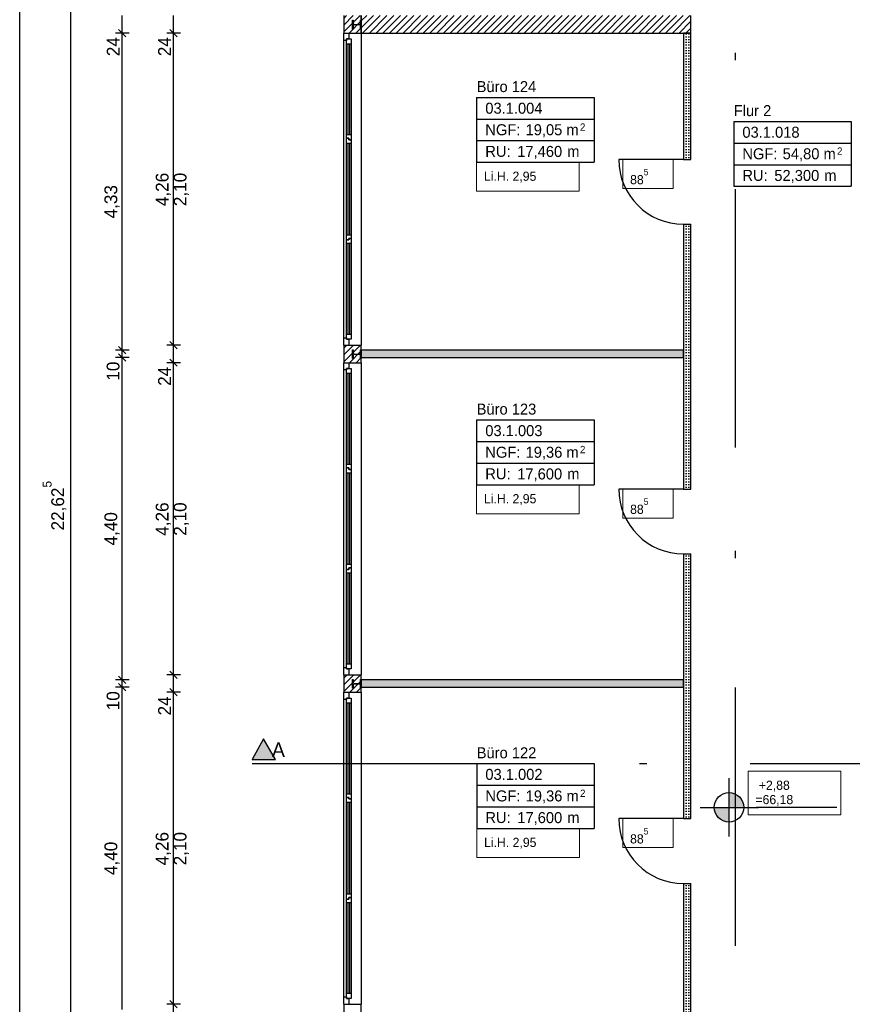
# Model space of a CAD drawing. Extents: x -28.8 to 46.3, y -5 to 85.1.
# Tile 2 of 26: x -4.3 to 7.1, y 4.9 to 18.3. Entities that reach past the tile are written whole.
import ezdxf

# ---------------------------------------------------------------- set-up
doc = ezdxf.new("R2010")
doc.units = 0
doc.header["$MEASUREMENT"] = 0
doc.linetypes.add('Strichpunktlinie', pattern=[0.006703, 0.003528, -0.001764, 0, -0.001411])
doc.linetypes.add('Wipeout_Contour', pattern=[1, 0, -1])
for name, color, linetype in [('1._OG_2_0', 7, 'Continuous'), ('1._OG_2_P_BM_AUSSEN', 7, 'Continuous'), ('1._OG_2_P_ZE_BILD', 7, 'Continuous'), ('1._OG_2_P_ZE_SYMBOL', 7, 'Continuous'), ('1._OG_2_P_ZE_TEXT', 7, 'Continuous'), ('1._OG_2_R_NT_INNENWAND', 7, 'Continuous'), ('1._OG_2_R_NT_STAHL', 7, 'Continuous'), ('1._OG_2_R_TR_AUSSENWAND', 7, 'Continuous'), ('1._OG_2_R_TR_INNENWAND', 7, 'Continuous'), ('1._OG_2_Räume', 7, 'Continuous')]:
    doc.layers.add(name, color=color, linetype=linetype)
doc.styles.add('ERSTELLTER_STIL_1', font='txt')
doc.styles.add('ERSTELLTER_STIL_2', font='txt')
pattern_1 = [(45, (0, 0), (-0.04596194, 0.04596194), [])]
pattern_2 = [(0, (0, 0), (0, 0.0375), [0, -0.0375])]

msp = doc.modelspace()

# ---------------------------------------------------------------- hatches: boundary and pattern name
at = {"layer": '1._OG_2_P_ZE_BILD', "linetype": 'Continuous', "lineweight": 18, "ltscale": 1000}
msp.add_hatch(color=9, dxfattribs=at).paths.add_polyline_path([(-1.127, 8.207), (-0.805, 8.207), (-0.969, 8.49)], flags=0)
at = {"layer": '1._OG_2_P_ZE_SYMBOL', "linetype": 'Continuous', "ltscale": 1000}
for points in [[(5.385, 7.755), (5.385, 7.554), (5.586, 7.554, 0.414214)], [(5.385, 7.353), (5.385, 7.554), (5.184, 7.554, 0.414214)]]:
    msp.add_hatch(color=256, dxfattribs=at).paths.add_polyline_path(points, flags=0)
at = {"layer": '1._OG_2_R_NT_INNENWAND', "linetype": 'Continuous', "ltscale": 1000}
h = msp.add_hatch(dxfattribs=at)
h.set_pattern_fill('Gips_0002', color=256, style=0, pattern_type=2)
h.set_pattern_definition(pattern_2)
h.paths.add_polyline_path([(4.865, 18.125), (4.765, 18.125), (4.765, 16.4), (4.865, 16.4)], flags=0)
h = msp.add_hatch(dxfattribs=at)
h.set_pattern_fill('Gips_0002', color=256, style=0, pattern_type=2)
h.set_pattern_definition(pattern_2)
h.paths.add_polyline_path([(4.765, 11.9), (4.865, 11.9), (4.865, 15.515), (4.765, 15.515)], flags=0)
h = msp.add_hatch(dxfattribs=at)
h.set_pattern_fill('Gips_0002', color=256, style=0, pattern_type=2)
h.set_pattern_definition(pattern_2)
h.paths.add_polyline_path([(0.365, 13.695), (4.765, 13.695), (4.765, 13.795), (0.365, 13.795)], flags=0)
h = msp.add_hatch(dxfattribs=at)
h.set_pattern_fill('Gips_0002', color=256, style=0, pattern_type=2)
h.set_pattern_definition(pattern_2)
h.paths.add_polyline_path([(4.765, 7.4), (4.865, 7.4), (4.865, 11.015), (4.765, 11.015)], flags=0)
h = msp.add_hatch(dxfattribs=at)
h.set_pattern_fill('Gips_0002', color=256, style=0, pattern_type=2)
h.set_pattern_definition(pattern_2)
h.paths.add_polyline_path([(0.365, 9.195), (4.765, 9.195), (4.765, 9.295), (0.365, 9.295)], flags=0)
h = msp.add_hatch(dxfattribs=at)
h.set_pattern_fill('Gips_0002', color=256, style=0, pattern_type=2)
h.set_pattern_definition(pattern_2)
h.paths.add_polyline_path([(4.765, 2.975), (4.865, 2.975), (4.865, 6.515), (4.765, 6.515)], flags=0)
at = {"layer": '1._OG_2_R_TR_AUSSENWAND', "linetype": 'Continuous', "ltscale": 1000}
h = msp.add_hatch(dxfattribs=at)
h.set_pattern_fill('MW_Kalksandstein_0002', color=256, style=0, pattern_type=2)
h.set_pattern_definition(pattern_1)
h.paths.add_polyline_path([(0.125, 18.125), (0.195, 18.125), (0.365, 18.125), (0.365, 18.365), (0.195, 18.365), (0.125, 18.365)], flags=0)
h = msp.add_hatch(dxfattribs=at)
h.set_pattern_fill('MW_Kalksandstein_0002', color=256, style=0, pattern_type=2)
h.set_pattern_definition(pattern_1)
h.paths.add_polyline_path([(0.125, 13.625), (0.195, 13.625), (0.365, 13.625), (0.365, 13.865), (0.195, 13.865), (0.125, 13.865)], flags=0)
h = msp.add_hatch(dxfattribs=at)
h.set_pattern_fill('MW_Kalksandstein_0002', color=256, style=0, pattern_type=2)
h.set_pattern_definition(pattern_1)
h.paths.add_polyline_path([(0.125, 9.125), (0.195, 9.125), (0.365, 9.125), (0.365, 9.365), (0.195, 9.365), (0.125, 9.365)], flags=0)
at = {"layer": '1._OG_2_R_TR_INNENWAND', "linetype": 'Continuous', "ltscale": 1000}
h = msp.add_hatch(dxfattribs=at)
h.set_pattern_fill('MW_Kalksandstein_0002', color=256, style=0, pattern_type=2)
h.set_pattern_definition(pattern_1)
h.paths.add_polyline_path([(0.365, 18.125), (4.865, 18.125), (4.865, 18.365), (0.365, 18.365)], flags=0)

# ---------------------------------------------------------------- linework, layer by layer
at = {"layer": '1._OG_2_0', "linetype": 'Continuous', "ltscale": 1000}
for p, q in [((0.125, 18.125), (0.195, 18.125)), ((0.195, 18.125), (0.365, 18.125)), ((4.765, 16.4), (4.865, 16.4)), ((4.765, 15.515), (4.865, 15.515)), ((0.125, 13.865), (0.195, 13.865)), ((0.195, 13.865), (0.365, 13.865)), ((0.125, 13.625), (0.195, 13.625)), ((0.195, 13.625), (0.365, 13.625)), ((4.765, 11.9), (4.865, 11.9)), ((4.765, 11.015), (4.865, 11.015)), ((0.125, 9.365), (0.195, 9.365)), ((0.195, 9.365), (0.365, 9.365)), ((0.125, 9.125), (0.195, 9.125)), ((0.195, 9.125), (0.365, 9.125)), ((4.765, 7.4), (4.865, 7.4)), ((4.765, 6.515), (4.865, 6.515)), ((0.125, 4.865), (0.195, 4.865)), ((0.195, 4.865), (0.365, 4.865))]:
    msp.add_line(p, q, dxfattribs=at)
at = {"layer": '1._OG_2_P_BM_AUSSEN', "linetype": 'Continuous', "ltscale": 1000}
for p, q in [((-4.299, 0), (-4.299, 41.865)), ((-3.599, 0.365), (-3.599, 22.99)), ((-2.899, 18.125), (-2.899, 18.365)), ((-2.199, 18.125), (-2.199, 18.365)), ((-2.949, 18.175), (-2.849, 18.075)), ((-2.249, 18.175), (-2.149, 18.075)), ((-2.805, 18.125), (-2.992, 18.125)), ((-2.899, 13.795), (-2.899, 18.125)), ((-2.105, 18.125), (-2.292, 18.125)), ((-2.199, 13.865), (-2.199, 18.125)), ((-2.105, 13.865), (-2.292, 13.865)), ((-2.249, 13.915), (-2.149, 13.815)), ((-2.199, 13.625), (-2.199, 13.865)), ((-2.805, 13.795), (-2.992, 13.795)), ((-2.949, 13.845), (-2.849, 13.745)), ((-2.949, 13.745), (-2.849, 13.645)), ((-2.899, 13.695), (-2.899, 13.795)), ((-2.805, 13.695), (-2.992, 13.695)), ((-2.899, 9.295), (-2.899, 13.695)), ((-2.105, 13.625), (-2.292, 13.625)), ((-2.249, 13.675), (-2.149, 13.575)), ((-2.199, 9.365), (-2.199, 13.625)), ((-2.249, 9.415), (-2.149, 9.315)), ((-2.805, 9.295), (-2.992, 9.295)), ((-2.949, 9.345), (-2.849, 9.245)), ((-2.899, 9.195), (-2.899, 9.295)), ((-2.105, 9.365), (-2.292, 9.365)), ((-2.199, 9.125), (-2.199, 9.365)), ((-2.805, 9.195), (-2.992, 9.195)), ((-2.949, 9.245), (-2.849, 9.145)), ((-2.899, 4.795), (-2.899, 9.195)), ((-2.249, 9.175), (-2.149, 9.075)), ((-2.105, 9.125), (-2.292, 9.125)), ((-2.199, 4.865), (-2.199, 9.125)), ((-2.105, 4.865), (-2.292, 4.865)), ((-2.249, 4.915), (-2.149, 4.815)), ((-2.199, 4.625), (-2.199, 4.865))]:
    msp.add_line(p, q, dxfattribs=at)
at = {"layer": '1._OG_2_P_ZE_BILD', "linetype": 'Strichpunktlinie', "ltscale": 1000}
msp.add_line((5.475, -1.141), (5.475, 45.062), dxfattribs=at)
at = {"layer": '1._OG_2_P_ZE_BILD', "color": 255, "linetype": 'Continuous', "lineweight": 18, "ltscale": 1000}
for p, q in [((-0.969, 8.49), (-1.127, 8.207)), ((-0.805, 8.207), (-0.969, 8.49)), ((-1.127, 8.207), (-0.805, 8.207))]:
    msp.add_line(p, q, dxfattribs=at)
at = {"layer": '1._OG_2_P_ZE_BILD', "linetype": 'Continuous', "ltscale": 1000}
for p, q in [((-0.969, 8.49), (-1.127, 8.207)), ((-0.805, 8.207), (-0.969, 8.49)), ((-1.127, 8.207), (-0.805, 8.207))]:
    msp.add_line(p, q, dxfattribs=at)
at = {"layer": '1._OG_2_P_ZE_SYMBOL', "linetype": 'Continuous', "ltscale": 1000}
for p, q in [((5.385, 7.953), (5.385, 7.157)), ((4.991, 7.554), (5.79, 7.554)), ((5.76, 7.555), (6.857, 7.555))]:
    msp.add_line(p, q, dxfattribs=at)
at = {"layer": '1._OG_2_P_ZE_SYMBOL', "color": 255, "linetype": 'Continuous', "lineweight": 18, "ltscale": 1000}
for p, q in [((6.914, 8.047), (5.646, 8.047)), ((5.646, 8.047), (5.646, 7.454)), ((6.914, 7.454), (6.914, 8.047)), ((5.385, 7.755), (5.385, 7.554)), ((5.385, 7.554), (5.184, 7.554)), ((5.385, 7.554), (5.586, 7.554)), ((5.385, 7.353), (5.385, 7.554)), ((5.646, 7.454), (6.914, 7.454))]:
    msp.add_line(p, q, dxfattribs=at)
at = {"layer": '1._OG_2_P_ZE_SYMBOL', "linetype": 'Continuous', "ltscale": 1000}
msp.add_circle((5.385, 7.554), 0.201, dxfattribs=at)
at = {"layer": '1._OG_2_P_ZE_SYMBOL', "color": 255, "linetype": 'Continuous', "lineweight": 18, "ltscale": 1000}
for start, end in [(0, 90), (180, 270)]:
    msp.add_arc((5.385, 7.554), 0.201, start, end, dxfattribs=at)
at = {"layer": '1._OG_2_P_ZE_TEXT', "color": 255, "linetype": 'Continuous', "lineweight": 18, "ltscale": 1000}
for p, q in [((4.625, 16.4), (3.935, 16.4)), ((3.935, 16.4), (3.935, 16.004)), ((4.625, 16.004), (4.625, 16.4)), ((3.341, 16.362), (1.94, 16.362)), ((1.94, 16.362), (1.94, 15.965)), ((3.341, 15.965), (3.341, 16.362)), ((3.935, 16.004), (4.625, 16.004)), ((1.94, 15.965), (3.341, 15.965)), ((3.341, 11.959), (1.94, 11.959)), ((1.94, 11.959), (1.94, 11.563)), ((3.341, 11.563), (3.341, 11.959)), ((4.625, 11.9), (3.935, 11.9)), ((3.935, 11.9), (3.935, 11.504)), ((4.625, 11.504), (4.625, 11.9)), ((1.94, 11.563), (3.341, 11.563)), ((3.935, 11.504), (4.625, 11.504)), ((4.625, 7.4), (3.935, 7.4)), ((3.935, 7.4), (3.935, 7.004)), ((4.625, 7.004), (4.625, 7.4)), ((3.342, 7.267), (1.941, 7.267)), ((1.941, 7.267), (1.941, 6.87)), ((3.342, 6.87), (3.342, 7.267)), ((3.935, 7.004), (4.625, 7.004)), ((1.941, 6.87), (3.342, 6.87))]:
    msp.add_line(p, q, dxfattribs=at)
at = {"layer": '1._OG_2_R_NT_INNENWAND', "linetype": 'Continuous', "ltscale": 1000}
for p, q in [((4.865, 18.125), (4.765, 18.125)), ((4.765, 18.125), (4.765, 16.4)), ((4.865, 16.4), (4.865, 18.125)), ((4.765, 16.4), (3.88, 16.4)), ((4.765, 15.515), (4.765, 11.9)), ((4.865, 11.9), (4.865, 15.515)), ((4.765, 13.795), (0.365, 13.795)), ((0.365, 13.795), (0.365, 13.695)), ((4.765, 13.695), (4.765, 13.795)), ((0.365, 13.695), (4.765, 13.695)), ((4.765, 11.9), (3.88, 11.9)), ((4.765, 11.015), (4.765, 7.4)), ((4.865, 7.4), (4.865, 11.015)), ((4.765, 9.295), (0.365, 9.295)), ((0.365, 9.295), (0.365, 9.195)), ((4.765, 9.195), (4.765, 9.295)), ((0.365, 9.195), (4.765, 9.195)), ((4.765, 7.4), (3.88, 7.4)), ((4.765, 6.515), (4.765, 2.975)), ((4.865, 2.975), (4.865, 6.515))]:
    msp.add_line(p, q, dxfattribs=at)
for centre in [(4.765, 16.4), (4.765, 11.9), (4.765, 7.4)]:
    msp.add_arc(centre, 0.885, 180, 270, dxfattribs=at)
at = {"layer": '1._OG_2_R_NT_STAHL', "linetype": 'Continuous', "ltscale": 1000}
for p, q in [((0.245, 18.3), (0.256, 18.3)), ((0.256, 18.3), (0.256, 18.25)), ((0.354, 18.25), (0.354, 18.3)), ((0.354, 18.3), (0.365, 18.3)), ((0.365, 18.3), (0.365, 18.18)), ((0.263, 18.243), (0.348, 18.243)), ((0.348, 18.237), (0.263, 18.237)), ((0.354, 18.18), (0.354, 18.23)), ((0.365, 18.18), (0.354, 18.18)), ((0.263, 13.743), (0.348, 13.743)), ((0.348, 13.737), (0.263, 13.737)), ((0.354, 13.75), (0.354, 13.8)), ((0.354, 13.8), (0.365, 13.8)), ((0.354, 13.68), (0.354, 13.73)), ((0.365, 13.8), (0.365, 13.68)), ((0.365, 13.68), (0.354, 13.68)), ((0.354, 9.25), (0.354, 9.3)), ((0.354, 9.3), (0.365, 9.3)), ((0.365, 9.3), (0.365, 9.18)), ((0.263, 9.243), (0.348, 9.243)), ((0.348, 9.237), (0.263, 9.237)), ((0.354, 9.18), (0.354, 9.23)), ((0.365, 9.18), (0.354, 9.18))]:
    msp.add_line(p, q, dxfattribs=at)
for centre, start, end in [((0.263, 18.25), 180, 270), ((0.263, 18.23), 90, 180), ((0.348, 18.25), 270, 0), ((0.348, 18.23), 0, 90), ((0.263, 13.75), 180, 270), ((0.263, 13.73), 90, 180), ((0.348, 13.75), 270, 0), ((0.348, 13.73), 0, 90), ((0.263, 9.25), 180, 270), ((0.263, 9.23), 90, 180), ((0.348, 9.25), 270, 0), ((0.348, 9.23), 0, 90)]:
    msp.add_arc(centre, 0.0065, start, end, dxfattribs=at)
at = {"layer": '1._OG_2_R_TR_AUSSENWAND', "linetype": 'Continuous', "ltscale": 1000}
for p, q in [((0.125, 18.365), (0.125, 18.125)), ((0.365, 18.125), (0.365, 18.365)), ((0.125, 18.125), (0.125, 13.865)), ((0.365, 18.125), (0.365, 13.865)), ((0.125, 13.865), (0.125, 13.625)), ((0.365, 13.625), (0.365, 13.865)), ((0.125, 13.625), (0.125, 9.365)), ((0.365, 13.625), (0.365, 9.365)), ((0.125, 9.365), (0.125, 9.125)), ((0.365, 9.125), (0.365, 9.365)), ((0.125, 9.125), (0.125, 4.865)), ((0.365, 9.125), (0.365, 4.865)), ((0.125, 4.865), (0.125, 4.625)), ((0.365, 4.625), (0.365, 4.865))]:
    msp.add_line(p, q, dxfattribs=at)
at = {"layer": '1._OG_2_R_TR_INNENWAND', "linetype": 'Continuous', "ltscale": 1000}
for p, q in [((0.365, 18.365), (0.365, 18.125)), ((4.865, 18.125), (4.865, 18.365)), ((0.365, 18.125), (4.865, 18.125))]:
    msp.add_line(p, q, dxfattribs=at)
at = {"layer": '1._OG_2_Räume', "linetype": 'Continuous', "ltscale": 1000}
for p, q in [((1.94, 17.245), (1.94, 16.362)), ((1.94, 17.245), (3.544, 17.245)), ((3.544, 17.245), (3.544, 16.362)), ((1.94, 16.951), (3.544, 16.951)), ((5.45, 16.917), (5.45, 16.033)), ((5.45, 16.917), (7.053, 16.917)), ((7.053, 16.917), (7.053, 16.033)), ((1.94, 16.656), (3.544, 16.656)), ((5.45, 16.623), (7.053, 16.623)), ((1.94, 16.362), (3.544, 16.362)), ((5.45, 16.328), (7.053, 16.328)), ((5.45, 16.033), (7.053, 16.033)), ((1.94, 12.843), (1.94, 11.959)), ((1.94, 12.843), (3.544, 12.843)), ((3.544, 12.843), (3.544, 11.959)), ((1.94, 12.548), (3.544, 12.548)), ((1.94, 12.254), (3.544, 12.254)), ((1.94, 11.959), (3.544, 11.959)), ((1.941, 8.151), (1.941, 7.267)), ((1.941, 8.151), (3.545, 8.151)), ((3.545, 8.151), (3.545, 7.267)), ((1.941, 7.856), (3.545, 7.856)), ((1.941, 7.561), (3.545, 7.561)), ((1.941, 7.267), (3.545, 7.267))]:
    msp.add_line(p, q, dxfattribs=at)

# ---------------------------------------------------------------- texts
at = {"layer": '1._OG_2_P_BM_AUSSEN', "linetype": 'Continuous', "char_height": 0.175, "attachment_point": 7, "rotation": 90, "style": 'ERSTELLTER_STIL_2'}
for s, insert in [('{24}', (-2.934, 17.809)), ('{24}', (-2.234, 17.809)), ('{4,26}', (-2.234, 15.762)), ('{2,10}', (-1.989, 15.762)), ('{4,33}', (-2.934, 15.594)), ('{10}', (-2.934, 13.379)), ('{24}', (-2.234, 13.309)), ('{22,62\\A1{\\H0.7x;\\S5^  ;}}', (-3.66, 11.334)), ('{4,26}', (-2.234, 11.262)), ('{2,10}', (-1.989, 11.262)), ('{4,40}', (-2.934, 11.129)), ('{10}', (-2.934, 8.879)), ('{24}', (-2.234, 8.809)), ('{4,26}', (-2.234, 6.762)), ('{2,10}', (-1.989, 6.762)), ('{4,40}', (-2.934, 6.629))]:
    msp.add_mtext(s, dxfattribs=dict(at, insert=insert))
at = {"layer": '1._OG_2_P_ZE_BILD', "linetype": 'Continuous', "insert": (-0.855, 8.44), "char_height": 0.2, "attachment_point": 1, "style": 'ERSTELLTER_STIL_1'}
msp.add_mtext('{A}', dxfattribs=at)
at = {"layer": '1._OG_2_P_ZE_SYMBOL', "linetype": 'Continuous', "insert": (5.746, 7.918), "char_height": 0.125, "width": 1.06853, "attachment_point": 1, "line_spacing_factor": 0.93709, "style": 'ERSTELLTER_STIL_1'}
msp.add_mtext('{ +2,88\\P=66,18}', dxfattribs=at)
at = {"layer": '1._OG_2_P_ZE_TEXT', "linetype": 'Continuous', "char_height": 0.125, "attachment_point": 1, "style": 'ERSTELLTER_STIL_2'}
for s, insert in [('{88\\A1{\\H0.7x;\\S5^  ;}}', (4.035, 16.271)), ('{Li.H. 2,95}', (2.04, 16.233)), ('{Li.H. 2,95}', (2.04, 11.83)), ('{88\\A1{\\H0.7x;\\S5^  ;}}', (4.035, 11.771)), ('{88\\A1{\\H0.7x;\\S5^  ;}}', (4.035, 7.271)), ('{Li.H. 2,95}', (2.041, 7.138))]:
    msp.add_mtext(s, dxfattribs=dict(at, insert=insert))
at = {"layer": '1._OG_2_Räume', "linetype": 'Continuous'}
for s, insert, char_height, attachment_point, style in [('{Büro 124}', (1.94, 17.469), 0.15, 1, 'ERSTELLTER_STIL_1'), ('{03.1.004 }', (2.058, 17.174), 0.15, 1, 'ERSTELLTER_STIL_2'), ('{Flur 2}', (5.45, 17.141), 0.15, 1, 'ERSTELLTER_STIL_1'), ('{NGF: }', (2.058, 16.88), 0.15, 1, 'ERSTELLTER_STIL_2'), ('{19,05 m}', (2.608, 16.88), 0.15, 1, 'ERSTELLTER_STIL_2'), ('{2}', (3.35, 16.891), 0.1, 1, 'ERSTELLTER_STIL_2'), ('{03.1.018 }', (5.568, 16.846), 0.15, 1, 'ERSTELLTER_STIL_2'), ('{RU: }', (2.058, 16.585), 0.15, 1, 'ERSTELLTER_STIL_2'), ('{17,460}', (2.494, 16.406), 0.15, 7, 'ERSTELLTER_STIL_2'), ('{ m}', (3.121, 16.585), 0.15, 1, 'ERSTELLTER_STIL_2'), ('{NGF: }', (5.568, 16.552), 0.15, 1, 'ERSTELLTER_STIL_2'), ('{54,80 m}', (6.118, 16.552), 0.15, 1, 'ERSTELLTER_STIL_2'), ('{2}', (6.86, 16.563), 0.1, 1, 'ERSTELLTER_STIL_2'), ('{52,300}', (6.004, 16.078), 0.15, 7, 'ERSTELLTER_STIL_2'), ('{RU: }', (5.568, 16.257), 0.15, 1, 'ERSTELLTER_STIL_2'), ('{ m}', (6.63, 16.257), 0.15, 1, 'ERSTELLTER_STIL_2'), ('{Büro 123}', (1.94, 13.066), 0.15, 1, 'ERSTELLTER_STIL_1'), ('{03.1.003 }', (2.058, 12.772), 0.15, 1, 'ERSTELLTER_STIL_2'), ('{NGF: }', (2.058, 12.477), 0.15, 1, 'ERSTELLTER_STIL_2'), ('{19,36 m}', (2.608, 12.477), 0.15, 1, 'ERSTELLTER_STIL_2'), ('{2}', (3.35, 12.489), 0.1, 1, 'ERSTELLTER_STIL_2'), ('{RU: }', (2.058, 12.183), 0.15, 1, 'ERSTELLTER_STIL_2'), ('{17,600}', (2.494, 12.003), 0.15, 7, 'ERSTELLTER_STIL_2'), ('{ m}', (3.121, 12.183), 0.15, 1, 'ERSTELLTER_STIL_2'), ('{Büro 122}', (1.941, 8.374), 0.15, 1, 'ERSTELLTER_STIL_1'), ('{03.1.002 }', (2.059, 8.079), 0.15, 1, 'ERSTELLTER_STIL_2'), ('{2}', (3.351, 7.796), 0.1, 1, 'ERSTELLTER_STIL_2'), ('{NGF: }', (2.059, 7.785), 0.15, 1, 'ERSTELLTER_STIL_2'), ('{19,36 m}', (2.609, 7.785), 0.15, 1, 'ERSTELLTER_STIL_2'), ('{RU: }', (2.059, 7.49), 0.15, 1, 'ERSTELLTER_STIL_2'), ('{17,600}', (2.495, 7.311), 0.15, 7, 'ERSTELLTER_STIL_2'), ('{ m}', (3.122, 7.49), 0.15, 1, 'ERSTELLTER_STIL_2')]:
    msp.add_mtext(s, dxfattribs=dict(at, insert=insert, char_height=char_height, attachment_point=attachment_point, style=style))

# ---------------------------------------------------------------- next in the draw order: wipeouts: each hides what was drawn before it
at = {"color": 254, "linetype": 'Wipeout_Contour', "lineweight": 0, "ltscale": 64.016904}
msp.add_wipeout([(0.125, 18.025), (0.165, 18.025), (0.165, 13.965), (0.125, 13.965)], dxfattribs=at).dxf.layer = '1._OG_2_R_TR_AUSSENWAND'
at = {"color": 254, "linetype": 'Wipeout_Contour', "lineweight": 0, "ltscale": 46.033531}
msp.add_wipeout([(0.125, 13.525), (0.165, 13.525), (0.165, 9.465), (0.125, 9.465)], dxfattribs=at).dxf.layer = '1._OG_2_R_TR_AUSSENWAND'
at = {"color": 254, "linetype": 'Wipeout_Contour', "lineweight": 0, "ltscale": 28.078831}
msp.add_wipeout([(0.125, 9.025), (0.165, 9.025), (0.165, 4.965), (0.125, 4.965)], dxfattribs=at).dxf.layer = '1._OG_2_R_TR_AUSSENWAND'

# ---------------------------------------------------------------- next in the draw order: wipeouts: each hides what was drawn before it
at = {"color": 254, "linetype": 'Wipeout_Contour', "lineweight": 0, "ltscale": 107.820216}
msp.add_wipeout([(0.195, 18.125), (0.195, 18.045), (0.165, 18.045), (0.165, 18.025), (0.125, 18.025), (0.125, 18.125)], dxfattribs=at).dxf.layer = '1._OG_2_R_TR_AUSSENWAND'
at = {"color": 254, "linetype": 'Wipeout_Contour', "lineweight": 0, "ltscale": 84.189452}
msp.add_wipeout([(0.125, 13.865), (0.125, 13.965), (0.165, 13.965), (0.165, 13.945), (0.195, 13.945), (0.195, 13.865)], dxfattribs=at).dxf.layer = '1._OG_2_R_TR_AUSSENWAND'
at = {"color": 254, "linetype": 'Wipeout_Contour', "lineweight": 0, "ltscale": 80.830263}
msp.add_wipeout([(0.195, 13.625), (0.195, 13.545), (0.165, 13.545), (0.165, 13.525), (0.125, 13.525), (0.125, 13.625)], dxfattribs=at).dxf.layer = '1._OG_2_R_TR_AUSSENWAND'
at = {"color": 254, "linetype": 'Wipeout_Contour', "lineweight": 0, "ltscale": 57.208527}
msp.add_wipeout([(0.125, 9.365), (0.125, 9.465), (0.165, 9.465), (0.165, 9.445), (0.195, 9.445), (0.195, 9.365)], dxfattribs=at).dxf.layer = '1._OG_2_R_TR_AUSSENWAND'
at = {"color": 254, "linetype": 'Wipeout_Contour', "lineweight": 0, "ltscale": 53.850338}
msp.add_wipeout([(0.195, 9.125), (0.195, 9.045), (0.165, 9.045), (0.165, 9.025), (0.125, 9.025), (0.125, 9.125)], dxfattribs=at).dxf.layer = '1._OG_2_R_TR_AUSSENWAND'
at = {"color": 254, "linetype": 'Wipeout_Contour', "lineweight": 0, "ltscale": 30.263498}
msp.add_wipeout([(0.125, 4.865), (0.125, 4.965), (0.165, 4.965), (0.165, 4.945), (0.195, 4.945), (0.195, 4.865)], dxfattribs=at).dxf.layer = '1._OG_2_R_TR_AUSSENWAND'

# ---------------------------------------------------------------- next in the draw order: linework, layer by layer
at = {"layer": '1._OG_2_R_NT_STAHL', "linetype": 'Continuous', "ltscale": 1000}
for p, q in [((0.245, 18.18), (0.245, 18.3)), ((0.256, 18.18), (0.245, 18.18)), ((0.256, 18.23), (0.256, 18.18)), ((0.245, 13.68), (0.245, 13.8)), ((0.245, 13.8), (0.256, 13.8)), ((0.256, 13.8), (0.256, 13.75)), ((0.256, 13.73), (0.256, 13.68)), ((0.256, 13.68), (0.245, 13.68)), ((0.245, 9.18), (0.245, 9.3)), ((0.245, 9.3), (0.256, 9.3)), ((0.256, 9.3), (0.256, 9.25)), ((0.256, 9.18), (0.245, 9.18)), ((0.256, 9.23), (0.256, 9.18))]:
    msp.add_line(p, q, dxfattribs=at)
at = {"layer": '1._OG_2_R_TR_AUSSENWAND', "linetype": 'Continuous', "ltscale": 1000}
for p, q in [((0.125, 18.125), (0.195, 18.125)), ((0.125, 13.865), (0.195, 13.865)), ((0.125, 13.625), (0.195, 13.625)), ((0.125, 9.365), (0.195, 9.365)), ((0.125, 9.125), (0.195, 9.125)), ((0.125, 4.865), (0.195, 4.865))]:
    msp.add_line(p, q, dxfattribs=at)

# ---------------------------------------------------------------- next in the draw order: wipeouts: each hides what was drawn before it
at = {"color": 254, "linetype": 'Wipeout_Contour', "lineweight": 0, "ltscale": 69.459806}
msp.add_wipeout([(0.165, 17.975), (0.185, 17.975), (0.185, 16.738), (0.165, 16.738)], dxfattribs=at).dxf.layer = '1._OG_2_R_TR_AUSSENWAND'
at = {"color": 254, "linetype": 'Wipeout_Contour', "lineweight": 0, "ltscale": 51.471821}
msp.add_wipeout([(0.165, 13.475), (0.185, 13.475), (0.185, 12.238), (0.165, 12.238)], dxfattribs=at).dxf.layer = '1._OG_2_R_TR_AUSSENWAND'
at = {"color": 254, "linetype": 'Wipeout_Contour', "lineweight": 0, "ltscale": 33.497575}
msp.add_wipeout([(0.165, 8.975), (0.185, 8.975), (0.185, 7.738), (0.165, 7.738)], dxfattribs=at).dxf.layer = '1._OG_2_R_TR_AUSSENWAND'

# ---------------------------------------------------------------- next in the draw order: wipeouts: each hides what was drawn before it
at = {"color": 254, "linetype": 'Wipeout_Contour', "lineweight": 0, "ltscale": 69.461772}
msp.add_wipeout([(0.205, 17.975), (0.225, 17.975), (0.225, 16.738), (0.205, 16.738)], dxfattribs=at).dxf.layer = '1._OG_2_R_TR_AUSSENWAND'
at = {"color": 254, "linetype": 'Wipeout_Contour', "lineweight": 0, "ltscale": 51.474556}
msp.add_wipeout([(0.205, 13.475), (0.225, 13.475), (0.225, 12.238), (0.205, 12.238)], dxfattribs=at).dxf.layer = '1._OG_2_R_TR_AUSSENWAND'
at = {"color": 254, "linetype": 'Wipeout_Contour', "lineweight": 0, "ltscale": 33.502047}
msp.add_wipeout([(0.205, 8.975), (0.225, 8.975), (0.225, 7.738), (0.205, 7.738)], dxfattribs=at).dxf.layer = '1._OG_2_R_TR_AUSSENWAND'

# ---------------------------------------------------------------- next in the draw order: wipeouts: each hides what was drawn before it
at = {"color": 254, "linetype": 'Wipeout_Contour', "lineweight": 0, "ltscale": 72.072178}
msp.add_wipeout([(0.165, 18.045), (0.225, 18.045), (0.225, 17.975), (0.165, 17.975)], dxfattribs=at).dxf.layer = '1._OG_2_R_TR_AUSSENWAND'
at = {"color": 254, "linetype": 'Wipeout_Contour', "lineweight": 0, "ltscale": 99.797246}
msp.add_wipeout([(0.165, 16.688), (0.165, 16.738), (0.225, 16.738), (0.225, 16.668), (0.195, 16.668), (0.195, 16.688)], dxfattribs=at).dxf.layer = '1._OG_2_R_TR_AUSSENWAND'
at = {"color": 254, "linetype": 'Wipeout_Contour', "lineweight": 0, "ltscale": 54.082945}
msp.add_wipeout([(0.165, 13.545), (0.225, 13.545), (0.225, 13.475), (0.165, 13.475)], dxfattribs=at).dxf.layer = '1._OG_2_R_TR_AUSSENWAND'
at = {"color": 254, "linetype": 'Wipeout_Contour', "lineweight": 0, "ltscale": 72.81038}
msp.add_wipeout([(0.165, 12.188), (0.165, 12.238), (0.225, 12.238), (0.225, 12.168), (0.195, 12.168), (0.195, 12.188)], dxfattribs=at).dxf.layer = '1._OG_2_R_TR_AUSSENWAND'
at = {"color": 254, "linetype": 'Wipeout_Contour', "lineweight": 0, "ltscale": 36.104562}
msp.add_wipeout([(0.165, 9.045), (0.225, 9.045), (0.225, 8.975), (0.165, 8.975)], dxfattribs=at).dxf.layer = '1._OG_2_R_TR_AUSSENWAND'
at = {"color": 254, "linetype": 'Wipeout_Contour', "lineweight": 0, "ltscale": 45.838742}
msp.add_wipeout([(0.165, 7.688), (0.165, 7.738), (0.225, 7.738), (0.225, 7.668), (0.195, 7.668), (0.195, 7.688)], dxfattribs=at).dxf.layer = '1._OG_2_R_TR_AUSSENWAND'

# ---------------------------------------------------------------- next in the draw order: linework, layer by layer
at = {"layer": '1._OG_2_R_TR_AUSSENWAND', "linetype": 'Continuous', "ltscale": 1000}
for p, q in [((0.195, 18.045), (0.165, 18.045)), ((0.165, 18.045), (0.225, 18.045)), ((0.195, 18.125), (0.195, 18.045)), ((0.195, 13.625), (0.195, 13.545)), ((0.195, 13.545), (0.165, 13.545)), ((0.165, 13.545), (0.225, 13.545)), ((0.195, 9.045), (0.165, 9.045)), ((0.165, 9.045), (0.225, 9.045)), ((0.195, 9.125), (0.195, 9.045))]:
    msp.add_line(p, q, dxfattribs=at)

# ---------------------------------------------------------------- next in the draw order: wipeouts: each hides what was drawn before it
at = {"color": 254, "linetype": 'Wipeout_Contour', "lineweight": 0, "ltscale": 69.460743}
msp.add_wipeout([(0.205, 17.975), (0.205, 16.738), (0.185, 16.738), (0.185, 17.975)], dxfattribs=at).dxf.layer = '1._OG_2_R_TR_AUSSENWAND'
at = {"color": 254, "linetype": 'Wipeout_Contour', "lineweight": 0, "ltscale": 64.016048}
msp.add_wipeout([(0.165, 16.618), (0.185, 16.618), (0.185, 15.372), (0.165, 15.372)], dxfattribs=at).dxf.layer = '1._OG_2_R_TR_AUSSENWAND'
at = {"color": 254, "linetype": 'Wipeout_Contour', "lineweight": 0, "ltscale": 51.473126}
msp.add_wipeout([(0.205, 13.475), (0.205, 12.238), (0.185, 12.238), (0.185, 13.475)], dxfattribs=at).dxf.layer = '1._OG_2_R_TR_AUSSENWAND'
at = {"color": 254, "linetype": 'Wipeout_Contour', "lineweight": 0, "ltscale": 46.030739}
msp.add_wipeout([(0.165, 12.118), (0.185, 12.118), (0.185, 10.872), (0.165, 10.872)], dxfattribs=at).dxf.layer = '1._OG_2_R_TR_AUSSENWAND'
at = {"color": 254, "linetype": 'Wipeout_Contour', "lineweight": 0, "ltscale": 33.499715}
msp.add_wipeout([(0.205, 8.975), (0.205, 7.738), (0.185, 7.738), (0.185, 8.975)], dxfattribs=at).dxf.layer = '1._OG_2_R_TR_AUSSENWAND'
at = {"color": 254, "linetype": 'Wipeout_Contour', "lineweight": 0, "ltscale": 28.065799}
msp.add_wipeout([(0.165, 7.618), (0.185, 7.618), (0.185, 6.372), (0.165, 6.372)], dxfattribs=at).dxf.layer = '1._OG_2_R_TR_AUSSENWAND'

# ---------------------------------------------------------------- next in the draw order: linework, layer by layer
at = {"layer": '1._OG_2_P_ZE_BILD', "linetype": 'Strichpunktlinie', "ltscale": 1000}
msp.add_line((-1.127, 8.151), (13.71, 8.151), dxfattribs=at)
at = {"layer": '1._OG_2_R_TR_AUSSENWAND', "linetype": 'Continuous', "ltscale": 1000}
for p, q in [((0.125, 18.025), (0.125, 18.125)), ((0.165, 18.025), (0.125, 18.025)), ((0.165, 18.045), (0.165, 18.025)), ((0.165, 17.975), (0.165, 18.045)), ((0.225, 18.045), (0.225, 17.975)), ((0.225, 17.975), (0.165, 17.975)), ((0.125, 13.525), (0.125, 13.625)), ((0.165, 13.525), (0.125, 13.525)), ((0.165, 13.545), (0.165, 13.525)), ((0.165, 13.475), (0.165, 13.545)), ((0.225, 13.475), (0.165, 13.475)), ((0.225, 13.545), (0.225, 13.475)), ((0.125, 9.025), (0.125, 9.125)), ((0.165, 9.025), (0.125, 9.025)), ((0.165, 9.045), (0.165, 9.025)), ((0.165, 8.975), (0.165, 9.045)), ((0.225, 9.045), (0.225, 8.975)), ((0.225, 8.975), (0.165, 8.975))]:
    msp.add_line(p, q, dxfattribs=at)

# ---------------------------------------------------------------- next in the draw order: wipeouts: each hides what was drawn before it
at = {"color": 254, "linetype": 'Wipeout_Contour', "lineweight": 0, "ltscale": 64.018199}
msp.add_wipeout([(0.205, 16.618), (0.225, 16.618), (0.225, 15.372), (0.205, 15.372)], dxfattribs=at).dxf.layer = '1._OG_2_R_TR_AUSSENWAND'
at = {"color": 254, "linetype": 'Wipeout_Contour', "lineweight": 0, "ltscale": 46.033843}
msp.add_wipeout([(0.205, 12.118), (0.225, 12.118), (0.225, 10.872), (0.205, 10.872)], dxfattribs=at).dxf.layer = '1._OG_2_R_TR_AUSSENWAND'
at = {"color": 254, "linetype": 'Wipeout_Contour', "lineweight": 0, "ltscale": 28.071328}
msp.add_wipeout([(0.205, 7.618), (0.225, 7.618), (0.225, 6.372), (0.205, 6.372)], dxfattribs=at).dxf.layer = '1._OG_2_R_TR_AUSSENWAND'

# ---------------------------------------------------------------- next in the draw order: wipeouts: each hides what was drawn before it
at = {"color": 254, "linetype": 'Wipeout_Contour', "lineweight": 0, "ltscale": 100.41479}
msp.add_wipeout([(0.225, 16.668), (0.225, 16.618), (0.165, 16.618), (0.165, 16.688), (0.195, 16.688), (0.195, 16.668)], dxfattribs=at).dxf.layer = '1._OG_2_R_TR_AUSSENWAND'
at = {"color": 254, "linetype": 'Wipeout_Contour', "lineweight": 0, "ltscale": 91.600711}
msp.add_wipeout([(0.195, 15.322), (0.195, 15.302), (0.165, 15.302), (0.165, 15.372), (0.225, 15.372), (0.225, 15.322)], dxfattribs=at).dxf.layer = '1._OG_2_R_TR_AUSSENWAND'
at = {"color": 254, "linetype": 'Wipeout_Contour', "lineweight": 0, "ltscale": 73.428282}
msp.add_wipeout([(0.225, 12.168), (0.225, 12.118), (0.165, 12.118), (0.165, 12.188), (0.195, 12.188), (0.195, 12.168)], dxfattribs=at).dxf.layer = '1._OG_2_R_TR_AUSSENWAND'
at = {"color": 254, "linetype": 'Wipeout_Contour', "lineweight": 0, "ltscale": 64.617102}
msp.add_wipeout([(0.195, 10.822), (0.195, 10.802), (0.165, 10.802), (0.165, 10.872), (0.225, 10.872), (0.225, 10.822)], dxfattribs=at).dxf.layer = '1._OG_2_R_TR_AUSSENWAND'
at = {"color": 254, "linetype": 'Wipeout_Contour', "lineweight": 0, "ltscale": 46.457827}
msp.add_wipeout([(0.225, 7.668), (0.225, 7.618), (0.165, 7.618), (0.165, 7.688), (0.195, 7.688), (0.195, 7.668)], dxfattribs=at).dxf.layer = '1._OG_2_R_TR_AUSSENWAND'
at = {"color": 254, "linetype": 'Wipeout_Contour', "lineweight": 0, "ltscale": 37.657047}
msp.add_wipeout([(0.195, 6.322), (0.195, 6.302), (0.165, 6.302), (0.165, 6.372), (0.225, 6.372), (0.225, 6.322)], dxfattribs=at).dxf.layer = '1._OG_2_R_TR_AUSSENWAND'

# ---------------------------------------------------------------- next in the draw order: linework, layer by layer
at = {"layer": '1._OG_2_R_TR_AUSSENWAND', "linetype": 'Continuous', "ltscale": 1000}
for p, q in [((0.165, 16.738), (0.165, 17.975)), ((0.185, 16.738), (0.185, 17.975)), ((0.205, 17.975), (0.205, 16.738)), ((0.225, 17.975), (0.225, 16.738)), ((0.165, 16.688), (0.165, 16.738)), ((0.165, 16.738), (0.225, 16.738)), ((0.195, 16.688), (0.165, 16.688)), ((0.165, 16.688), (0.195, 16.688)), ((0.165, 12.238), (0.165, 13.475)), ((0.185, 12.238), (0.185, 13.475)), ((0.205, 13.475), (0.205, 12.238)), ((0.225, 13.475), (0.225, 12.238)), ((0.165, 12.188), (0.165, 12.238)), ((0.165, 12.238), (0.225, 12.238)), ((0.195, 12.188), (0.165, 12.188)), ((0.165, 12.188), (0.195, 12.188)), ((0.165, 7.738), (0.165, 8.975)), ((0.185, 7.738), (0.185, 8.975)), ((0.205, 8.975), (0.205, 7.738)), ((0.225, 8.975), (0.225, 7.738)), ((0.165, 7.688), (0.165, 7.738)), ((0.165, 7.738), (0.225, 7.738)), ((0.195, 7.688), (0.165, 7.688)), ((0.165, 7.688), (0.195, 7.688))]:
    msp.add_line(p, q, dxfattribs=at)

# ---------------------------------------------------------------- next in the draw order: wipeouts: each hides what was drawn before it
at = {"color": 254, "linetype": 'Wipeout_Contour', "lineweight": 0, "ltscale": 64.017073}
msp.add_wipeout([(0.205, 16.618), (0.205, 15.372), (0.185, 15.372), (0.185, 16.618)], dxfattribs=at).dxf.layer = '1._OG_2_R_TR_AUSSENWAND'
at = {"color": 254, "linetype": 'Wipeout_Contour', "lineweight": 0, "ltscale": 58.572832}
msp.add_wipeout([(0.165, 15.252), (0.185, 15.252), (0.185, 14.015), (0.165, 14.015)], dxfattribs=at).dxf.layer = '1._OG_2_R_TR_AUSSENWAND'
at = {"color": 254, "linetype": 'Wipeout_Contour', "lineweight": 0, "ltscale": 46.032221}
msp.add_wipeout([(0.205, 12.118), (0.205, 10.872), (0.185, 10.872), (0.185, 12.118)], dxfattribs=at).dxf.layer = '1._OG_2_R_TR_AUSSENWAND'
at = {"color": 254, "linetype": 'Wipeout_Contour', "lineweight": 0, "ltscale": 40.591199}
msp.add_wipeout([(0.165, 10.752), (0.185, 10.752), (0.185, 9.515), (0.165, 9.515)], dxfattribs=at).dxf.layer = '1._OG_2_R_TR_AUSSENWAND'
at = {"color": 254, "linetype": 'Wipeout_Contour', "lineweight": 0, "ltscale": 28.068449}
msp.add_wipeout([(0.205, 7.618), (0.205, 6.372), (0.185, 6.372), (0.185, 7.618)], dxfattribs=at).dxf.layer = '1._OG_2_R_TR_AUSSENWAND'
at = {"color": 254, "linetype": 'Wipeout_Contour', "lineweight": 0, "ltscale": 22.641874}
msp.add_wipeout([(0.165, 6.252), (0.185, 6.252), (0.185, 5.015), (0.165, 5.015)], dxfattribs=at).dxf.layer = '1._OG_2_R_TR_AUSSENWAND'

# ---------------------------------------------------------------- next in the draw order: linework, layer by layer
at = {"layer": '1._OG_2_R_TR_AUSSENWAND', "linetype": 'Continuous', "ltscale": 1000}
for p, q in [((0.165, 16.618), (0.165, 16.688)), ((0.195, 16.668), (0.195, 16.688)), ((0.195, 16.688), (0.195, 16.668)), ((0.225, 16.738), (0.225, 16.668)), ((0.225, 16.618), (0.165, 16.618)), ((0.225, 16.668), (0.195, 16.668)), ((0.195, 16.668), (0.225, 16.668)), ((0.225, 16.668), (0.225, 16.618)), ((0.225, 12.238), (0.225, 12.168)), ((0.165, 12.118), (0.165, 12.188)), ((0.225, 12.118), (0.165, 12.118)), ((0.195, 12.168), (0.195, 12.188)), ((0.195, 12.188), (0.195, 12.168)), ((0.225, 12.168), (0.195, 12.168)), ((0.195, 12.168), (0.225, 12.168)), ((0.225, 12.168), (0.225, 12.118)), ((0.165, 7.618), (0.165, 7.688)), ((0.195, 7.668), (0.195, 7.688)), ((0.195, 7.688), (0.195, 7.668)), ((0.225, 7.668), (0.195, 7.668)), ((0.195, 7.668), (0.225, 7.668)), ((0.225, 7.738), (0.225, 7.668)), ((0.225, 7.668), (0.225, 7.618)), ((0.225, 7.618), (0.165, 7.618))]:
    msp.add_line(p, q, dxfattribs=at)

# ---------------------------------------------------------------- next in the draw order: wipeouts: each hides what was drawn before it
at = {"color": 254, "linetype": 'Wipeout_Contour', "lineweight": 0, "ltscale": 58.575202}
msp.add_wipeout([(0.205, 15.252), (0.225, 15.252), (0.225, 14.015), (0.205, 14.015)], dxfattribs=at).dxf.layer = '1._OG_2_R_TR_AUSSENWAND'
at = {"color": 254, "linetype": 'Wipeout_Contour', "lineweight": 0, "ltscale": 40.594777}
msp.add_wipeout([(0.205, 10.752), (0.225, 10.752), (0.225, 9.515), (0.205, 9.515)], dxfattribs=at).dxf.layer = '1._OG_2_R_TR_AUSSENWAND'
at = {"color": 254, "linetype": 'Wipeout_Contour', "lineweight": 0, "ltscale": 22.649062}
msp.add_wipeout([(0.205, 6.252), (0.225, 6.252), (0.225, 5.015), (0.205, 5.015)], dxfattribs=at).dxf.layer = '1._OG_2_R_TR_AUSSENWAND'

# ---------------------------------------------------------------- next in the draw order: wipeouts: each hides what was drawn before it
at = {"color": 254, "linetype": 'Wipeout_Contour', "lineweight": 0, "ltscale": 92.218238}
msp.add_wipeout([(0.195, 15.302), (0.195, 15.322), (0.225, 15.322), (0.225, 15.252), (0.165, 15.252), (0.165, 15.302)], dxfattribs=at).dxf.layer = '1._OG_2_R_TR_AUSSENWAND'
at = {"color": 254, "linetype": 'Wipeout_Contour', "lineweight": 0, "ltscale": 55.961495}
msp.add_wipeout([(0.165, 14.015), (0.225, 14.015), (0.225, 13.945), (0.165, 13.945)], dxfattribs=at).dxf.layer = '1._OG_2_R_TR_AUSSENWAND'
at = {"color": 254, "linetype": 'Wipeout_Contour', "lineweight": 0, "ltscale": 65.235009}
msp.add_wipeout([(0.195, 10.802), (0.195, 10.822), (0.225, 10.822), (0.225, 10.752), (0.165, 10.752), (0.165, 10.802)], dxfattribs=at).dxf.layer = '1._OG_2_R_TR_AUSSENWAND'
at = {"color": 254, "linetype": 'Wipeout_Contour', "lineweight": 0, "ltscale": 37.981336}
msp.add_wipeout([(0.165, 9.515), (0.225, 9.515), (0.225, 9.445), (0.165, 9.445)], dxfattribs=at).dxf.layer = '1._OG_2_R_TR_AUSSENWAND'
at = {"color": 254, "linetype": 'Wipeout_Contour', "lineweight": 0, "ltscale": 38.276381}
msp.add_wipeout([(0.195, 6.302), (0.195, 6.322), (0.225, 6.322), (0.225, 6.252), (0.165, 6.252), (0.165, 6.302)], dxfattribs=at).dxf.layer = '1._OG_2_R_TR_AUSSENWAND'
at = {"color": 254, "linetype": 'Wipeout_Contour', "lineweight": 0, "ltscale": 20.037728}
msp.add_wipeout([(0.165, 5.015), (0.225, 5.015), (0.225, 4.945), (0.165, 4.945)], dxfattribs=at).dxf.layer = '1._OG_2_R_TR_AUSSENWAND'

# ---------------------------------------------------------------- next in the draw order: linework, layer by layer
at = {"layer": '1._OG_2_R_TR_AUSSENWAND', "linetype": 'Continuous', "ltscale": 1000}
for p, q in [((0.165, 15.372), (0.165, 16.618)), ((0.185, 15.372), (0.185, 16.618)), ((0.205, 16.618), (0.205, 15.372)), ((0.225, 16.618), (0.225, 15.372)), ((0.165, 15.372), (0.225, 15.372)), ((0.225, 15.372), (0.225, 15.322)), ((0.225, 15.322), (0.195, 15.322)), ((0.195, 15.322), (0.225, 15.322)), ((0.165, 13.945), (0.195, 13.945)), ((0.225, 13.945), (0.165, 13.945)), ((0.195, 13.945), (0.195, 13.865)), ((0.165, 10.872), (0.165, 12.118)), ((0.185, 10.872), (0.185, 12.118)), ((0.205, 12.118), (0.205, 10.872)), ((0.225, 12.118), (0.225, 10.872)), ((0.165, 10.872), (0.225, 10.872)), ((0.225, 10.822), (0.195, 10.822)), ((0.195, 10.822), (0.225, 10.822)), ((0.225, 10.872), (0.225, 10.822)), ((0.165, 9.445), (0.195, 9.445)), ((0.225, 9.445), (0.165, 9.445)), ((0.195, 9.445), (0.195, 9.365)), ((0.165, 6.372), (0.165, 7.618)), ((0.185, 6.372), (0.185, 7.618)), ((0.205, 7.618), (0.205, 6.372)), ((0.225, 7.618), (0.225, 6.372)), ((0.165, 6.372), (0.225, 6.372)), ((0.225, 6.322), (0.195, 6.322)), ((0.195, 6.322), (0.225, 6.322)), ((0.225, 6.372), (0.225, 6.322)), ((0.165, 4.945), (0.195, 4.945)), ((0.225, 4.945), (0.165, 4.945)), ((0.195, 4.945), (0.195, 4.865))]:
    msp.add_line(p, q, dxfattribs=at)

# ---------------------------------------------------------------- next in the draw order: wipeouts: each hides what was drawn before it
at = {"color": 254, "linetype": 'Wipeout_Contour', "lineweight": 0, "ltscale": 58.573962}
msp.add_wipeout([(0.205, 15.252), (0.205, 14.015), (0.185, 14.015), (0.185, 15.252)], dxfattribs=at).dxf.layer = '1._OG_2_R_TR_AUSSENWAND'
at = {"color": 254, "linetype": 'Wipeout_Contour', "lineweight": 0, "ltscale": 40.592909}
msp.add_wipeout([(0.205, 10.752), (0.205, 9.515), (0.185, 9.515), (0.185, 10.752)], dxfattribs=at).dxf.layer = '1._OG_2_R_TR_AUSSENWAND'
at = {"color": 254, "linetype": 'Wipeout_Contour', "lineweight": 0, "ltscale": 22.645326}
msp.add_wipeout([(0.205, 6.252), (0.205, 5.015), (0.185, 5.015), (0.185, 6.252)], dxfattribs=at).dxf.layer = '1._OG_2_R_TR_AUSSENWAND'

# ---------------------------------------------------------------- next in the draw order: linework, layer by layer
at = {"layer": '1._OG_2_R_TR_AUSSENWAND', "linetype": 'Continuous', "ltscale": 1000}
for p, q in [((0.125, 13.965), (0.125, 18.025)), ((0.165, 15.302), (0.165, 15.372)), ((0.195, 15.302), (0.165, 15.302)), ((0.165, 15.252), (0.165, 15.302)), ((0.165, 15.302), (0.195, 15.302)), ((0.165, 14.015), (0.165, 15.252)), ((0.225, 15.252), (0.165, 15.252)), ((0.185, 14.015), (0.185, 15.252)), ((0.195, 15.322), (0.195, 15.302)), ((0.195, 15.302), (0.195, 15.322)), ((0.205, 15.252), (0.205, 14.015)), ((0.225, 15.322), (0.225, 15.252)), ((0.225, 15.252), (0.225, 14.015)), ((0.165, 14.015), (0.225, 14.015)), ((0.165, 13.945), (0.165, 14.015)), ((0.225, 14.015), (0.225, 13.945)), ((0.125, 13.865), (0.125, 13.965)), ((0.125, 13.965), (0.165, 13.965)), ((0.165, 13.965), (0.165, 13.945)), ((0.125, 9.465), (0.125, 13.525)), ((0.165, 10.802), (0.165, 10.872)), ((0.195, 10.802), (0.165, 10.802)), ((0.165, 10.752), (0.165, 10.802)), ((0.165, 10.802), (0.195, 10.802)), ((0.195, 10.822), (0.195, 10.802)), ((0.195, 10.802), (0.195, 10.822)), ((0.225, 10.822), (0.225, 10.752)), ((0.165, 9.515), (0.165, 10.752)), ((0.225, 10.752), (0.165, 10.752)), ((0.185, 9.515), (0.185, 10.752)), ((0.205, 10.752), (0.205, 9.515)), ((0.225, 10.752), (0.225, 9.515)), ((0.125, 9.365), (0.125, 9.465)), ((0.125, 9.465), (0.165, 9.465)), ((0.165, 9.515), (0.225, 9.515)), ((0.165, 9.445), (0.165, 9.515)), ((0.165, 9.465), (0.165, 9.445)), ((0.225, 9.515), (0.225, 9.445)), ((0.125, 4.965), (0.125, 9.025)), ((0.165, 6.302), (0.165, 6.372)), ((0.195, 6.322), (0.195, 6.302)), ((0.195, 6.302), (0.195, 6.322)), ((0.225, 6.322), (0.225, 6.252)), ((0.195, 6.302), (0.165, 6.302)), ((0.165, 6.252), (0.165, 6.302)), ((0.165, 6.302), (0.195, 6.302)), ((0.165, 5.015), (0.165, 6.252)), ((0.225, 6.252), (0.165, 6.252)), ((0.185, 5.015), (0.185, 6.252)), ((0.205, 6.252), (0.205, 5.015)), ((0.225, 6.252), (0.225, 5.015)), ((0.165, 5.015), (0.225, 5.015)), ((0.165, 4.945), (0.165, 5.015)), ((0.225, 5.015), (0.225, 4.945)), ((0.125, 4.865), (0.125, 4.965)), ((0.125, 4.965), (0.165, 4.965)), ((0.165, 4.965), (0.165, 4.945))]:
    msp.add_line(p, q, dxfattribs=at)

doc.saveas('drawing.dxf')
